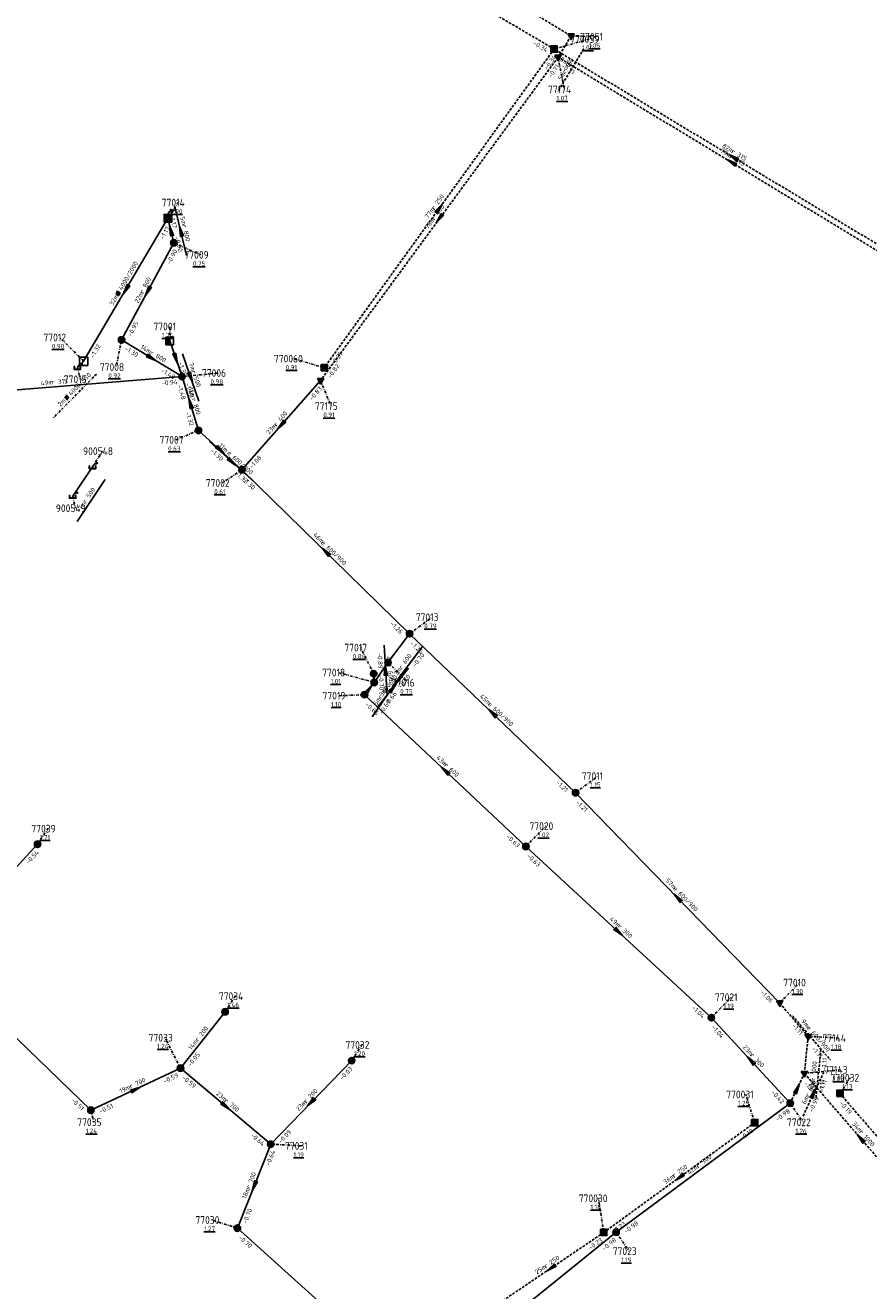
# Model space of a CAD drawing. Extents: x 188323 to 208361, y 565368 to 574910.
# Tile 251 of 256: x 202692 to 202856, y 573412 to 573659. Entities that reach past the tile are written whole.
import ezdxf

# ---------------------------------------------------------------- set-up
doc = ezdxf.new("R2010")
doc.units = 0
for name, pattern in [('BORDER', [1.75, 0.5, -0.25, 0.5, -0.25, 0, -0.25]), ('DASHDOT', [1, 0.5, -0.25, 0, -0.25]), ('DASHED', [0.75, 0.5, -0.25])]:
    doc.linetypes.add(name, pattern=pattern)
doc.layers.get('0').update_dxf_attribs({"linetype": 'CONTINUOUS'})
for name, color, linetype in [('RIO-AFM', 7, 'CONTINUOUS'), ('RIO-BOK', 7, 'CONTINUOUS'), ('RIO-DET', 7, 'CONTINUOUS'), ('RIO-KNP', 7, 'CONTINUOUS'), ('RIO-KNR', 7, 'CONTINUOUS'), ('RIO-LAG', 7, 'CONTINUOUS'), ('RIO-LAG_0B', 7, 'CONTINUOUS'), ('RIO-LAG_1B', 7, 'DASHED'), ('RIO-LAG_2B', 7, 'DASHED'), ('RIO-LAG_4', 7, 'BORDER'), ('RIO-LEN', 7, 'CONTINUOUS'), ('RIO-MVD', 1, 'CONTINUOUS'), ('RIO-VRB', 6, 'DASHDOT'), ('RIO-VRH', 7, 'CONTINUOUS')]:
    doc.layers.add(name, color=color, linetype=linetype)
doc.styles.add('RIO-TXT', font='isocp.shx')

# ---------------------------------------------------------------- blocks, each defined once
blk = doc.blocks.new('L_VHR')
blk.add_lwpolyline([(-0.5, 0), (0.5, 0), (-0.5, 0.15), (-0.5, -0.15), (0.5, 0)])
blk = doc.blocks.new('L_VKT')
blk.add_line((0.3, 0.95), (-0.3, -0.05))
blk.add_lwpolyline([(0.3, 0.15), (0.3, 0.75), (-0.3, 0.75), (-0.3, 0.15)], close=True)
blk = doc.blocks.new('K_RGM')
blk.add_lwpolyline([(-0.6, 0.6), (-0.6, -0.6), (0.6, -0.6), (0.6, 0.6)], close=True)
blk.add_solid([(-0.6, 0.6), (0, 0.6), (-0.6, -0.6), (0, -0.6)])
at = {"style": 'RIO-TXT', "flags": 1}
blk.add_attdef('KNOOPNAAM', (2, 2), '', height=1, dxfattribs=at)
blk = doc.blocks.new('K_IPG')
blk.add_circle((0, 0), 0.5)
for points in [[(0, 0), (-0.5, 0), (-0.433013, 0.25)], [(0, 0), (-0.433013, -0.25), (-0.5, 0)], [(0, 0), (-0.433013, 0.25), (-0.25, 0.433013)], [(0, 0), (-0.25, -0.433013), (-0.433013, -0.25)], [(0, 0), (-0.25, 0.433013), (0, 0.5)], [(0, 0), (0, -0.5), (-0.25, -0.433013)], [(0, 0), (0, 0.5), (0.25, 0.433013)], [(0, 0), (0.25, 0.433013), (0.433013, 0.25)], [(0, 0), (0.433013, 0.25), (0.5, 0)], [(0, 0), (0.5, 0), (0.433013, -0.25)], [(0, 0), (0.433013, -0.25), (0.25, -0.433013)], [(0, 0), (0.25, -0.433013), (0, -0.5)]]:
    blk.add_solid(points)
at = {"style": 'RIO-TXT', "flags": 1}
blk.add_attdef('KNOOPNAAM', (2, 2), '', height=1, dxfattribs=at)
blk = doc.blocks.new('K_IPR')
blk.add_lwpolyline([(-0.5, -0.5), (0.5, -0.5), (0.5, 0.5), (-0.5, 0.5)], close=True)
blk.add_solid([(-0.5, 0.5), (0.5, 0.5), (-0.5, -0.5), (0.5, -0.5)])
at = {"style": 'RIO-TXT', "flags": 1}
blk.add_attdef('KNOOPNAAM', (2, 2), '', height=1, dxfattribs=at)
blk = doc.blocks.new('K_IPD')
blk.add_lwpolyline([(-0.496027, 0.307994), (0.503973, 0.307994), (0.003973, -0.558031)], close=True)
blk.add_solid([(-0.496027, 0.307994), (0.503973, 0.307994), (0.003973, -0.558031)])
at = {"style": 'RIO-TXT', "flags": 1}
blk.add_attdef('KNOOPNAAM', (2, 2), '', height=1, dxfattribs=at)
blk = doc.blocks.new('K_DIV')
for p, q in [((-0.65, 0.65), (-0.65, -0.65)), ((0.65, 0.65), (-0.65, 0.65)), ((0.65, -0.65), (0.65, 0.65)), ((-0.65, -0.65), (0.65, -0.65))]:
    blk.add_line(p, q)
blk = doc.blocks.new('K_OVL')
for points in [[(0.6, 0.6), (-0.6, 0.6), (-0.6, -0.6), (0.6, -0.6)], [(1, 1.25), (0.474823, 0.983111), (0.413034, 1.369554)]]:
    blk.add_lwpolyline(points, close=True)
blk.add_arc((0.81571, 0.439293), 0.83139, 77.193131, 168.854604)
blk.add_solid([(-0.6, 0.6), (0.6, 0.6), (-0.6, -0.6), (0.6, -0.6)])
at = {"style": 'RIO-TXT', "flags": 1}
blk.add_attdef('KNOOPNAAM', (2, 2), '', height=1, dxfattribs=at)
blk = doc.blocks.new('K_UTB')
blk.add_lwpolyline([(0.5, 0.15), (0.5, -0.3), (-0.5, -0.3), (-0.5, 0.15), (-0.45, 0.15), (-0.45, -0.25), (0, -0.25), (0.45, -0.25), (0.45, 0.15)], close=True)
blk.add_lwpolyline([(0.85, 0.6), (0.55, 0.65), (0.614828, 0.459583), (0.850842, 0.598937)])
blk.add_arc((0.85, -0.25), 0.85, 90, 180)
at = {"style": 'RIO-TXT', "flags": 1}
blk.add_attdef('KNOOPNAAM', (2, 2), '', height=1, dxfattribs=at)
blk = doc.blocks.new('1181_06______77001___c177006_')
at = {"layer": 'RIO-LAG_0B'}
blk.add_line((0, 0), (3.191, -9.289), dxfattribs=at)
at = {"layer": 'RIO-VRH', "xscale": 2, "yscale": 2, "zscale": 2, "rotation": 288.9318}
blk.add_blockref('L_VHR', (1.5955, -4.6445), dxfattribs=at)
at = {"layer": 'RIO-AFM', "style": 'RIO-TXT'}
blk.add_text('r 500', height=0.9, rotation=288.9318, dxfattribs=at).set_placement((1.7175, -3.4603))
at = {"layer": 'RIO-BOK', "style": 'RIO-TXT'}
for s, p in [('-1.35', (-0.8692, -1.7787)), ('-1.48', (0.5348, -5.8653))]:
    blk.add_text(s, height=0.9, rotation=288.9318, dxfattribs=at).set_placement(p)
at = {"layer": 'RIO-LEN', "style": 'RIO-TXT'}
blk.add_text('7m', height=0.9, rotation=288.9318, dxfattribs=at).set_placement((1.1911, -1.9282))
blk = doc.blocks.new('1182_06______77002_____77007_')
at = {"layer": 'RIO-LAG_0B'}
blk.add_line((0, 0), (-8.882, 8.04), dxfattribs=at)
at = {"layer": 'RIO-VRH', "xscale": 2, "yscale": 2, "zscale": 2, "rotation": 317.8314}
blk.add_blockref('L_VHR', (-4.441, 4.02), dxfattribs=at)
at = {"layer": 'RIO-AFM', "style": 'RIO-TXT'}
blk.add_text('e 600/900', height=0.9, rotation=317.8314, dxfattribs=at).set_placement((-5.5061, 5.66))
at = {"layer": 'RIO-BOK', "style": 'RIO-TXT'}
for s, p in [('-1.30', (-8.7833, 6.0627)), ('-1.32', (-3.978, 1.7153))]:
    blk.add_text(s, height=0.9, rotation=317.8314, dxfattribs=at).set_placement(p)
at = {"layer": 'RIO-LEN', "style": 'RIO-TXT'}
blk.add_text('11m', height=0.9, rotation=317.8314, dxfattribs=at).set_placement((-7.1079, 7.1092))
blk = doc.blocks.new('1195_06______77009_____77014_')
at = {"layer": 'RIO-LAG_0B'}
blk.add_line((0, 0), (-2.292, 9.549), dxfattribs=at)
at = {"layer": 'RIO-VRH', "xscale": 2, "yscale": 2, "zscale": 2, "rotation": 103.4809}
blk.add_blockref('L_VHR', (-1.146, 4.7745), dxfattribs=at)
at = {"layer": 'RIO-AFM', "style": 'RIO-TXT'}
blk.add_text('r 800', height=0.9, rotation=283.4809, dxfattribs=at).set_placement((-0.9111, 5.9417))
at = {"layer": 'RIO-BOK', "style": 'RIO-TXT'}
for s, p in [('-1.17', (-3.3263, 7.8609)), ('-0.90', (-2.3171, 3.6604))]:
    blk.add_text(s, height=0.9, rotation=283.4809, dxfattribs=at).set_placement(p)
at = {"layer": 'RIO-LEN', "style": 'RIO-TXT'}
blk.add_text('5m', height=0.9, rotation=283.4809, dxfattribs=at).set_placement((-1.2895, 7.5169))
blk = doc.blocks.new('1196_06______77010_____77144_')
at = {"layer": 'RIO-LAG_2B'}
blk.add_line((0, 0), (7.435, -8.696), dxfattribs=at)
at = {"layer": 'RIO-AFM', "style": 'RIO-TXT'}
blk.add_text('e 600/900', height=0.9, rotation=310.5047, dxfattribs=at).set_placement((2.6941, -2.3811))
at = {"layer": 'RIO-BOK', "style": 'RIO-TXT'}
for p in [(-0.1542, -1.9737), (3.707, -6.4889)]:
    blk.add_text('-1.11', height=0.9, rotation=310.5047, dxfattribs=at).set_placement(p)
at = {"layer": 'RIO-LEN', "style": 'RIO-TXT'}
blk.add_text('9m', height=0.9, rotation=310.5047, dxfattribs=at).set_placement((1.6412, -1.1499))
blk = doc.blocks.new('1199_06______77012___c277015_')
at = {"layer": 'RIO-LAG_4'}
blk.add_line((0, 0), (-8.4, -8.544), dxfattribs=at)
at = {"layer": 'RIO-AFM', "xscale": 0.9, "yscale": 0.9, "zscale": 0.9, "rotation": 405.465}
blk.add_blockref('L_VKT', (-5.5044, -4.8834), dxfattribs=at)
at = {"layer": 'RIO-AFM', "style": 'RIO-TXT'}
blk.add_text('4000/550', height=0.9, rotation=405.465, dxfattribs=at).set_placement((-4.9367, -4.3056))
at = {"layer": 'RIO-LEN', "style": 'RIO-TXT'}
blk.add_text('2m', height=0.9, rotation=405.465, dxfattribs=at).set_placement((-7.0182, -6.4241))
blk = doc.blocks.new('1201_06______77013_____77016_')
at = {"layer": 'RIO-LAG_0B'}
blk.add_line((0, 0), (-5.891, -7.859), dxfattribs=at)
at = {"layer": 'RIO-AFM', "style": 'RIO-TXT'}
blk.add_text('r 600', height=0.9, rotation=413.1248, dxfattribs=at).set_placement((-3.9948, -4.4933))
at = {"layer": 'RIO-BOK', "style": 'RIO-TXT'}
blk.add_text('-0.70', height=0.9, rotation=413.1248, dxfattribs=at).set_placement((-1.3409, -4.1195))
at = {"layer": 'RIO-LEN', "style": 'RIO-TXT'}
blk.add_text('7m', height=0.9, rotation=413.1248, dxfattribs=at).set_placement((-4.966, -5.7899))
blk = doc.blocks.new('1204_06______77016_____77018_')
at = {"layer": 'RIO-LAG_0B'}
blk.add_line((0, 0), (-5.588, -8.077), dxfattribs=at)
at = {"layer": 'RIO-AFM', "style": 'RIO-TXT'}
blk.add_text('r 600', height=0.9, rotation=415.2993, dxfattribs=at).set_placement((-3.8209, -4.6418))
at = {"layer": 'RIO-BOK', "style": 'RIO-TXT'}
blk.add_text('-0.69', height=0.9, rotation=415.2993, dxfattribs=at).set_placement((-3.6404, -7.7218))
at = {"layer": 'RIO-LEN', "style": 'RIO-TXT'}
blk.add_text('5m', height=0.9, rotation=415.2993, dxfattribs=at).set_placement((-4.7421, -5.9743))
blk = doc.blocks.new('1205_06______77018_____77017_')
at = {"layer": 'RIO-LAG_0B'}
blk.add_line((0, 0), (-0.58, 9.803), dxfattribs=at)
at = {"layer": 'RIO-VRH', "xscale": 2, "yscale": 2, "zscale": 2, "rotation": 93.3752}
blk.add_blockref('L_VHR', (-0.29, 4.9015), dxfattribs=at)
at = {"layer": 'RIO-AFM', "style": 'RIO-TXT'}
blk.add_text('r 600', height=0.9, rotation=273.3752, dxfattribs=at).set_placement((0.1465, 6.0094))
at = {"layer": 'RIO-BOK', "style": 'RIO-TXT'}
for s, p in [('-0.89', (-1.8944, 8.3226)), ('-0.70', (-1.638, 4.0102))]:
    blk.add_text(s, height=0.9, rotation=273.3752, dxfattribs=at).set_placement(p)
at = {"layer": 'RIO-LEN', "style": 'RIO-TXT'}
blk.add_text('2m', height=0.9, rotation=273.3752, dxfattribs=at).set_placement((0.0503, 7.6265))
blk = doc.blocks.new('1206_06______77019_____77018_')
at = {"layer": 'RIO-LAG_0B'}
blk.add_line((0, 0), (6.095, 7.7), dxfattribs=at)
at = {"layer": 'RIO-VRH', "xscale": 2, "yscale": 2, "zscale": 2, "rotation": 51.6273}
blk.add_blockref('L_VHR', (3.0475, 3.85), dxfattribs=at)
at = {"layer": 'RIO-AFM', "style": 'RIO-TXT'}
blk.add_text('r 600', height=0.9, rotation=51.6273, dxfattribs=at).set_placement((1.9853, 3.3133))
at = {"layer": 'RIO-BOK', "style": 'RIO-TXT'}
for s, p in [('-0.70', (4.6479, 3.6156)), ('-0.66', (1.9665, 0.2285))]:
    blk.add_text(s, height=0.9, rotation=51.6273, dxfattribs=at).set_placement(p)
at = {"layer": 'RIO-LEN', "style": 'RIO-TXT'}
blk.add_text('3m', height=0.9, rotation=51.6273, dxfattribs=at).set_placement((0.9798, 2.0432))
blk = doc.blocks.new('1207_06______77022_____77143_')
at = {"layer": 'RIO-LAG_2B'}
blk.add_line((0, 0), (4.184, 8.884), dxfattribs=at)
at = {"layer": 'RIO-VRH', "xscale": 2, "yscale": 2, "zscale": 2, "rotation": 64.7735}
blk.add_blockref('L_VHR', (2.092, 4.442), dxfattribs=at)
at = {"layer": 'RIO-AFM', "style": 'RIO-TXT'}
blk.add_text('r 630', height=0.9, rotation=64.7735, dxfattribs=at).set_placement((1.1794, 3.6776))
at = {"layer": 'RIO-BOK', "style": 'RIO-TXT'}
for s, p in [('-1.11', (3.7033, 4.5771)), ('-0.99', (1.863, 0.6698))]:
    blk.add_text(s, height=0.9, rotation=64.7735, dxfattribs=at).set_placement(p)
at = {"layer": 'RIO-LEN', "style": 'RIO-TXT'}
blk.add_text('6m', height=0.9, rotation=64.7735, dxfattribs=at).set_placement((0.4891, 2.212))
blk = doc.blocks.new('1210_06______77051_____77174_')
at = {"layer": 'RIO-LAG_2B'}
blk.add_line((0, 0), (-5.068, -8.413), dxfattribs=at)
at = {"layer": 'RIO-AFM', "style": 'RIO-TXT'}
blk.add_text('r 160', height=0.9, rotation=418.9095, dxfattribs=at).set_placement((-3.5207, -4.8733))
at = {"layer": 'RIO-LEN', "style": 'RIO-TXT'}
blk.add_text('5m', height=0.9, rotation=418.9095, dxfattribs=at).set_placement((-4.3562, -6.2612))
blk = doc.blocks.new('1221_06______77144_____77143_')
at = {"layer": 'RIO-LAG_2B'}
blk.add_line((0, 0), (-0.983, -9.772), dxfattribs=at)
at = {"layer": 'RIO-AFM', "style": 'RIO-TXT'}
blk.add_text('r 1000', height=0.9, rotation=444.2339, dxfattribs=at).set_placement((-1.1256, -6.1793))
at = {"layer": 'RIO-BOK', "style": 'RIO-TXT'}
for p in [(0.9803, -4.2193), (0.5496, -8.5188)]:
    blk.add_text('-1.11', height=0.9, rotation=444.2339, dxfattribs=at).set_placement(p)
at = {"layer": 'RIO-LEN', "style": 'RIO-TXT'}
blk.add_text('7m', height=0.9, rotation=444.2339, dxfattribs=at).set_placement((-1.2871, -7.7912))
blk = doc.blocks.new('1314_90______900548____900549_')
at = {"layer": 'RIO-LAG'}
blk.add_line((0, 0), (-5.482, -8.15), dxfattribs=at)
at = {"layer": 'RIO-AFM', "style": 'RIO-TXT'}
blk.add_text('r 500', height=0.9, rotation=416.0521, dxfattribs=at).set_placement((-3.7599, -4.6915))
at = {"layer": 'RIO-LEN', "style": 'RIO-TXT'}
blk.add_text('7m', height=0.9, rotation=416.0521, dxfattribs=at).set_placement((-4.6636, -6.036))

msp = doc.modelspace()

# ---------------------------------------------------------------- linework, layer by layer
at = {"layer": 'RIO-LAG'}
for p, q in [((202719.648, 573621.504), (202703.184, 573593.6)), ((202704.928, 573572.992), (202701.056, 573567.232))]:
    msp.add_line(p, q, dxfattribs=at)
at = {"layer": 'RIO-LAG_0B'}
for p, q in [((202720.784, 573616.704), (202719.648, 573621.504)), ((202710.592, 573597.76), (202720.784, 573616.704)), ((202722.4, 573590.592), (202710.592, 573597.76)), ((202720, 573597.568), (202722.4, 573590.592)), ((202673.296, 573586.624), (202722.4, 573590.592)), ((202725.6, 573580.096), (202722.4, 573590.592)), ((202749.424, 573589.824), (202734.096, 573572.416)), ((202734.096, 573572.416), (202725.6, 573580.096)), ((202734.096, 573572.416), (202766.8, 573540.416)), ((202766.8, 573540.416), (202762.592, 573534.784)), ((202799.2, 573509.376), (202766.8, 573540.416)), ((202762.592, 573534.784), (202759.904, 573530.88)), ((202759.904, 573530.88), (202759.808, 573532.608)), ((202758, 573528.512), (202759.904, 573530.88)), ((202789.504, 573498.88), (202758, 573528.512)), ((202839.024, 573468.352), (202799.2, 573509.376)), ((202683.296, 573487.488), (202694.208, 573499.328)), ((202789.504, 573498.88), (202825.696, 573465.472)), ((202704.608, 573447.424), (202673.696, 573477.312)), ((202722.096, 573455.616), (202730.8, 573466.624)), ((202841.088, 573448.768), (202825.696, 573465.472)), ((202755.504, 573457.088), (202739.696, 573440.768)), ((202704.608, 573447.424), (202722.096, 573455.616)), ((202722.096, 573455.616), (202739.696, 573440.768)), ((202807.104, 573423.616), (202841.088, 573448.768)), ((202739.696, 573440.768), (202733.2, 573424.384)), ((202733.2, 573424.384), (202768.608, 573392.512)), ((202768.608, 573392.512), (202807.104, 573423.616))]:
    msp.add_line(p, q, dxfattribs=at)
at = {"layer": 'RIO-LAG_1B'}
for p, q in [((202795.008, 573654.528), (202756.992, 573676.928)), ((202795.008, 573654.528), (202750.144, 573592.32)), ((202864.928, 573612.288), (202795.008, 573654.528)), ((202850.784, 573450.688), (202877.376, 573419.84)), ((202834.16, 573444.992), (202804.704, 573423.552)), ((202804.704, 573423.552), (202784.064, 573409.6))]:
    msp.add_line(p, q, dxfattribs=at)
at = {"layer": 'RIO-LAG_2B'}
for p, q in [((202748.992, 573686.976), (202798.304, 573657.088)), ((202798.304, 573657.088), (202795.776, 573652.928)), ((202795.776, 573652.928), (202749.424, 573589.824)), ((202863.44, 573611.904), (202795.776, 573652.928)), ((202839.024, 573468.352), (202844.576, 573461.824)), ((202844.576, 573461.824), (202843.856, 573454.592)), ((202841.088, 573448.768), (202843.856, 573454.592)), ((202865.792, 573429.248), (202843.856, 573454.592))]:
    msp.add_line(p, q, dxfattribs=at)
at = {"layer": 'RIO-LAG_4'}
msp.add_line((202703.184, 573593.6), (202701.984, 573592.384), dxfattribs=at)
at = {"layer": 'RIO-VRB'}
for p, q in [((202798.3, 573657.1), (202803.2979, 573656.9186)), ((202795.01, 573654.56), (202801.9775, 573656.4887)), ((202795.78, 573652.92), (202797.0076, 573646.6523)), ((202719.64, 573621.5), (202721.6164, 573624.5558)), ((202720.79, 573616.7), (202726.0509, 573614.3622)), ((202720, 573597.6), (202719.9997, 573600.375)), ((202703.19, 573593.63), (202698.5353, 573598.2338)), ((202710.59, 573597.75), (202709.5378, 573592.4668)), ((202750.14, 573592.34), (202744.157, 573594.0931)), ((202701.98, 573592.4), (202702.5135, 573590.0716)), ((202722.4, 573590.6), (202729.475, 573591.3)), ((202749.42, 573589.85), (202751.4971, 573584.8411)), ((202725.6, 573580.1), (202721.2059, 573578.2609)), ((202704.93, 573572.98), (202706.9064, 573576.0358)), ((202734.1, 573572.4), (202730.2136, 573569.8363)), ((202701.06, 573567.23), (202701.5935, 573564.9016)), ((202766.8, 573540.4), (202771.1949, 573543.6377)), ((202759.8, 573532.6), (202757.2616, 573537.6945)), ((202762.6, 573534.8), (202766.5045, 573530.8459)), ((202759.9, 573530.9), (202752.9321, 573532.8265)), ((202758, 573528.5), (202753.0024, 573528.3171)), ((202799.2, 573509.4), (202803.5949, 573512.6377)), ((202694.2, 573499.3), (202696.1764, 573502.3558)), ((202789.5, 573498.9), (202793.3874, 573502.8624)), ((202839.02, 573468.35), (202842.9074, 573472.3124)), ((202730.8, 573466.6), (202732.7764, 573469.6558)), ((202825.7, 573465.5), (202829.5874, 573469.4624)), ((202844.58, 573461.84), (202850.5627, 573461.485)), ((202722.1, 573455.6), (202719.0614, 573461.5605)), ((202755.5, 573457.1), (202757.4764, 573460.1558)), ((202843.85, 573454.6), (202850.925, 573455.3)), ((202850.79, 573450.69), (202852.7664, 573453.7458)), ((202834.16, 573445), (202832.4233, 573450.4686)), ((202704.6, 573447.4), (202705.1335, 573445.0716)), ((202841.09, 573448.74), (202843.627, 573445.0447)), ((202739.7, 573440.8), (202745.6827, 573440.445)), ((202804.7, 573423.53), (202803.644, 573430.2125)), ((202733.2, 573424.4), (202728.2018, 573425.9798)), ((202807.1, 573423.6), (202809.637, 573419.9047))]:
    msp.add_line(p, q, dxfattribs=at)

# ---------------------------------------------------------------- block references
at = {"layer": 'RIO-AFM', "xscale": 0.9, "yscale": 0.9, "zscale": 0.9, "rotation": 419.4432}
msp.add_blockref('L_VKT', (202710.2898, 573606.6609), dxfattribs=at)
at = {"layer": 'RIO-DET'}
for name, p in [('1210_06______77051_____77174_', (202800.8, 573654.592)), ('1195_06______77009_____77014_', (202723.296, 573614.208)), ('1181_06______77001___c177006_', (202722.496, 573595.072)), ('1199_06______77012___c277015_', (202705.696, 573591.104)), ('1182_06______77002_____77007_', (202736.608, 573569.92)), ('1314_90______900548____900549_', (202707.424, 573570.496)), ('1205_06______77018_____77017_', (202762.4, 573528.384)), ('1201_06______77013_____77016_', (202769.296, 573537.92)), ('1206_06______77019_____77018_', (202760.496, 573526.016)), ('1204_06______77016_____77018_', (202765.104, 573532.288)), ('1196_06______77010_____77144_', (202841.52, 573465.856)), ('1221_06______77144_____77143_', (202847.072, 573459.328)), ('1207_06______77022_____77143_', (202843.584, 573446.272))]:
    msp.add_blockref(name, p, dxfattribs=at)
at = {"layer": 'RIO-KNP', "xscale": 1.25, "yscale": 1.25, "zscale": 1.25}
for name, p in [('K_IPD', (202798.304, 573657.088)), ('K_IPR', (202795.008, 573654.528)), ('K_IPD', (202795.776, 573652.928)), ('K_OVL', (202719.648, 573621.504)), ('K_IPG', (202720.784, 573616.704)), ('K_IPG', (202710.592, 573597.76)), ('K_RGM', (202720, 573597.568)), ('K_UTB', (202701.984, 573592.384)), ('K_DIV', (202703.184, 573593.6)), ('K_IPR', (202750.144, 573592.32)), ('K_IPG', (202722.4, 573590.592)), ('K_IPD', (202749.424, 573589.824)), ('K_IPG', (202725.6, 573580.096)), ('K_UTB', (202704.928, 573572.992)), ('K_IPG', (202734.096, 573572.416)), ('K_UTB', (202701.056, 573567.232)), ('K_IPG', (202766.8, 573540.416)), ('K_IPG', (202762.592, 573534.784)), ('K_IPG', (202759.808, 573532.608)), ('K_IPG', (202759.904, 573530.88)), ('K_IPG', (202758, 573528.512)), ('K_IPG', (202799.2, 573509.376)), ('K_IPG', (202694.208, 573499.328)), ('K_IPG', (202789.504, 573498.88)), ('K_IPG', (202730.8, 573466.624)), ('K_IPD', (202839.024, 573468.352)), ('K_IPG', (202825.696, 573465.472)), ('K_IPD', (202844.576, 573461.824)), ('K_IPG', (202755.504, 573457.088)), ('K_IPG', (202722.096, 573455.616)), ('K_IPD', (202843.856, 573454.592)), ('K_IPG', (202841.088, 573448.768)), ('K_IPR', (202850.784, 573450.688)), ('K_IPG', (202704.608, 573447.424)), ('K_IPR', (202834.16, 573444.992)), ('K_IPG', (202739.696, 573440.768)), ('K_IPG', (202733.2, 573424.384)), ('K_IPR', (202804.704, 573423.552)), ('K_IPG', (202807.104, 573423.616))]:
    msp.add_blockref(name, p, dxfattribs=at)
at = {"layer": 'RIO-VRH'}
for p, xscale, yscale, zscale, rotation in [((202829.61, 573632.425), 2, 2, 2, 148.7947), ((202829.97, 573633.415), 2, 2, 2, 148.8362), ((202772.575, 573623.45), 2, 2, 2, 414.1973), ((202772.6, 573621.385), 2, 2, 2, 233.6766), ((202720.215, 573619.1), 2, 2, 2, 103.4809), ((202711.415, 573607.565), 2, 2, 2, 239.4432), ((202715.69, 573607.225), 2, 2, 2, 241.702), ((202721.2, 573594.1), 2, 2, 2, 288.9318), ((202716.495, 573594.175), 2, 2, 2, 328.8116), ((202724, 573585.35), 2, 2, 2, 106.9566), ((202741.76, 573581.125), 2, 2, 2, 228.714), ((202729.85, 573576.25), 2, 2, 2, 317.8314), ((202750.45, 573556.4), 2, 2, 2, 495.6244), ((202759.85, 573531.75), 0.451, 0.451, 0.451, 93.3752), ((202758.95, 573529.7), 1.81, 1.81, 1.81, 51.6273), ((202783, 573524.9), 2, 2, 2, 136.2694), ((202773.75, 573513.7), 2, 2, 2, 136.7855), ((202819.11, 573488.875), 2, 2, 2, 134.1332), ((202807.6, 573482.2), 2, 2, 2, 317.3081), ((202833.395, 573457.12), 2, 2, 2, 132.5647), ((202713.35, 573451.5), 2, 2, 2, 25.1039), ((202842.47, 573451.67), 2, 2, 2, 64.7735), ((202747.6, 573448.95), 2, 2, 2, 225.8878), ((202730.9, 573448.2), 2, 2, 2, 319.9433), ((202854.825, 573441.92), 2, 2, 2, 130.8823), ((202819.43, 573434.265), 2, 2, 2, 216.0804), ((202736.45, 573432.6), 2, 2, 2, 248.3726), ((202794.38, 573416.57), 2, 2, 2, 213.993)]:
    msp.add_blockref('L_VHR', p, dxfattribs=dict(at, xscale=xscale, yscale=yscale, zscale=zscale, rotation=rotation))

# ---------------------------------------------------------------- texts
at = {"layer": 'RIO-AFM', "style": 'RIO-TXT'}
for s, rotation, p in [('r 315', 328.8362, (202829.5484, 573634.284)), ('r 315', 328.7947, (202829.1884, 573633.2937)), ('r 250', 414.1973, (202771.6761, 573623.099)), ('r 400', 413.6766, (202771.6975, 573621.0424)), ('4000/2000', 419.4432, (202710.7011, 573607.3587)), ('r 800', 61.702, (202714.8657, 573606.7485)), ('r 800', 328.8116, (202716.0625, 573595.0258)), ('r 315', 4.6569, (202697.0018, 573589.0326)), ('r 800', 286.9566, (202724.2448, 573586.2721)), ('r 400', 408.714, (202740.8443, 573580.8502)), ('e 600/900', 315.6244, (202749.4579, 573558.0891)), ('e 600/900', 316.2694, (202781.9887, 573526.5776)), ('r 600', 316.7855, (202773.5109, 573514.6289)), ('e 600/900', 314.1332, (202818.1648, 573490.5918)), ('r 300', 317.3081, (202807.3536, 573483.1282)), ('r 200', 51.654, (202725.5552, 573460.7747)), ('r 300', 312.5647, (202833.2202, 573458.0596)), ('r 700', 25.1039, (202712.404, 573451.6089)), ('r 700', 319.9433, (202730.6058, 573449.1095)), ('r 200', 405.8878, (202746.6719, 573448.7206)), ('r 1000', 310.8823, (202854.5036, 573443.0705)), ('r 500', 36.484, (202823.1461, 573436.0901)), ('r 700', 428.3726, (202735.6819, 573432.0328)), ('r 250', 396.0804, (202818.474, 573434.2007)), ('r 250', 393.993, (202793.4244, 573416.5375))]:
    msp.add_text(s, height=0.9, rotation=rotation, dxfattribs=at).set_placement(p)
at = {"layer": 'RIO-BOK', "style": 'RIO-TXT'}
for s, rotation, p in [('-0.34', 329.5428, (202790.779, 573655.4536)), ('-0.34', 414.1973, (202793.7101, 573650.4427)), ('-0.34', 328.8362, (202795.4844, 573652.6379)), ('-0.71', 413.6766, (202794.4419, 573648.8151)), ('-0.71', 328.7947, (202796.253, 573650.9976)), ('-1.17', 419.4432, (202718.7462, 573617.2667)), ('-0.90', 61.702, (202720.0791, 573612.4254)), ('-0.95', 61.702, (202712.4862, 573598.319)), ('-1.32', 419.4432, (202705.1068, 573594.1251)), ('-1.30', 328.8116, (202711.0636, 573595.8277)), ('-0.21', 414.1973, (202752.0941, 573592.6577)), ('-0.82', 413.6766, (202751.3769, 573590.1499)), ('-1.48', 328.8116, (202718.1707, 573591.5311)), ('-0.94', 4.6569, (202718.4263, 573588.8716)), ('-1.48', 286.9566, (202721.47, 573588.8523)), ('-0.83', 408.714, (202747.7579, 573585.8532)), ('-1.32', 286.9566, (202723.0697, 573583.6152)), ('-1.08', 408.714, (202736.0755, 573572.5295)), ('-1.30', 315.6244, (202734.1225, 573570.4204)), ('-1.26', 315.6244, (202762.9091, 573542.2858)), ('-1.26', 316.2694, (202766.8448, 573538.4208)), ('-0.66', 316.7855, (202758.0626, 573526.5212)), ('-1.21', 316.2694, (202795.2877, 573511.2414)), ('-1.21', 314.1332, (202799.171, 573507.4205)), ('-0.63', 316.7855, (202785.5708, 573500.7051)), ('-0.54', 47.2657, (202692.4456, 573495.3375)), ('-0.63', 317.3081, (202789.5807, 573496.9219)), ('-1.06', 314.1332, (202835.1848, 573470.3413)), ('-1.04', 317.3081, (202821.7569, 573467.2722)), ('-1.04', 312.5647, (202825.6168, 573463.522)), ('-0.05', 51.654, (202724.0664, 573455.8294)), ('-0.59', 25.1039, (202718.9804, 573452.5922)), ('-0.03', 405.8878, (202753.643, 573453.1897)), ('-0.59', 319.9433, (202722.2715, 573453.6277)), ('-1.11', 310.8823, (202843.7088, 573452.6253)), ('-0.51', 315.9467, (202700.697, 573449.2629)), ('-0.42', 312.5647, (202837.2948, 573450.8206)), ('-0.51', 25.1039, (202706.4616, 573446.7262)), ('-0.98', 36.484, (202838.6252, 573445.1757)), ('-0.19', 310.7528, (202850.6443, 573448.7156)), ('-0.64', 319.9433, (202735.6687, 573442.3764)), ('-0.09', 405.8878, (202741.6795, 573440.8319)), ('-0.19', 396.0804, (202831.6592, 573441.4705)), ('-0.64', 428.3726, (202739.483, 573436.4763)), ('-0.70', 428.3726, (202735.0168, 573425.1866)), ('-0.23', 396.0804, (202806.656, 573423.2243)), ('-0.98', 36.484, (202809.0579, 573423.3068)), ('-0.70', 317.9813, (202733.3039, 573422.423)), ('-0.23', 393.993, (202802.0765, 573420.088)), ('-0.98', 38.9271, (202804.7901, 573419.9344))]:
    msp.add_text(s, height=0.9, rotation=rotation, dxfattribs=at).set_placement(p)
at = {"layer": 'RIO-KNR', "style": 'RIO-TXT'}
for s, p in [('770059', (202798.1525, 573655.7387)), ('77051', (202800.1104, 573656.1686)), ('77174', (202793.8201, 573645.9023)), ('77014', (202718.4289, 573623.8058)), ('77009', (202722.8634, 573613.6122)), ('77001', (202716.8122, 573599.625)), ('77012', (202695.3478, 573597.4838)), ('77008', (202706.3503, 573591.7168)), ('770060', (202740.332, 573593.3431)), ('77015', (202699.326, 573589.3216)), ('77006', (202726.2875, 573590.55)), ('77175', (202748.3096, 573584.0911)), ('77007', (202718.0184, 573577.5109)), ('900548', (202703.0814, 573575.2858)), ('77002', (202727.0261, 573569.0863)), ('900549', (202697.7685, 573564.1516)), ('77013', (202768.0074, 573542.8877)), ('77017', (202754.0741, 573536.9445)), ('77018', (202749.7446, 573532.0765)), ('77016', (202763.317, 573530.0959)), ('77019', (202749.8149, 573527.5671)), ('77011', (202800.4074, 573511.8877)), ('77039', (202692.9889, 573501.6058)), ('77020', (202790.1999, 573502.1124)), ('77010', (202839.7199, 573471.5624)), ('77034', (202729.5889, 573468.9058)), ('77021', (202826.3999, 573468.7124)), ('77033', (202715.8739, 573460.8105)), ('77144', (202847.3752, 573460.735)), ('77032', (202754.2889, 573459.4058)), ('77143', (202847.7375, 573454.55)), ('770032', (202848.9414, 573452.9958)), ('770031', (202828.5983, 573449.7186)), ('77035', (202701.946, 573444.3216)), ('77022', (202840.4395, 573444.2947)), ('77031', (202742.4952, 573439.695)), ('770030', (202799.819, 573429.4625)), ('77030', (202725.0143, 573425.2298)), ('77023', (202806.4495, 573419.1547))]:
    msp.add_text(s, height=1.5, dxfattribs=at).set_placement(p)
at = {"layer": 'RIO-LEN', "style": 'RIO-TXT'}
for s, rotation, p in [('79m', 328.7947, (202827.3403, 573634.4117)), ('82m', 328.8362, (202827.6995, 573635.4007)), ('77m', 414.1973, (202770.4138, 573621.3463)), ('78m', 413.6766, (202770.4193, 573619.3012)), ('32m', 419.4432, (202708.9189, 573604.3348)), ('22m', 61.702, (202713.8419, 573604.8465)), ('14m', 328.8116, (202714.2141, 573596.1433)), ('49m', 4.6569, (202694.849, 573588.8572)), ('11m', 286.9566, (202723.6138, 573588.3378)), ('23m', 408.714, (202739.4203, 573579.2261)), ('46m', 315.6244, (202747.9131, 573559.5989)), ('45m', 316.2694, (202780.427, 573528.0699)), ('43m', 316.7855, (202771.9359, 573516.107)), ('57m', 314.1332, (202816.6599, 573492.1413)), ('49m', 317.3081, (202805.7652, 573484.5919)), ('14m', 51.654, (202724.2153, 573459.0805)), ('23m', 312.5647, (202831.7582, 573459.6496)), ('19m', 25.1039, (202710.4481, 573450.6924)), ('23m', 319.9433, (202728.9517, 573450.4987)), ('23m', 405.8878, (202745.1696, 573447.1687)), ('34m', 310.8823, (202853.089, 573444.7028)), ('36m', 396.0804, (202816.7292, 573432.9274)), ('42m', 36.484, (202821.4095, 573434.8056)), ('18m', 428.3726, (202734.8873, 573430.0243)), ('25m', 393.993, (202791.6344, 573415.3286))]:
    msp.add_text(s, height=0.9, rotation=rotation, dxfattribs=at).set_placement(p)
at = {"layer": 'RIO-MVD', "style": 'RIO-TXT'}
for s, p in [('%%U1.04', (202800.4475, 573654.3387)), ('%%U1.05', (202801.7679, 573654.7686)), ('%%U1.07', (202795.4776, 573644.5023)), ('%%U0.90', (202720.0864, 573622.4058)), ('%%U0.75', (202724.5209, 573612.2122)), ('%%U1.74', (202718.4697, 573598.225)), ('%%U0.90', (202697.0053, 573596.0838)), ('%%U0.91', (202742.627, 573591.9431)), ('%%U0.92', (202708.0078, 573590.3168)), ('%%U0.98', (202727.945, 573589.15)), ('%%U0.91', (202749.9671, 573582.6911)), ('%%U0.63', (202719.6759, 573576.1109)), ('%%U0.61', (202728.6836, 573567.6863)), ('%%U0.79', (202769.6649, 573541.4877)), ('%%U0.86', (202755.7316, 573535.5445)), ('%%U1.01', (202751.4021, 573530.6765)), ('%%U0.75', (202764.9745, 573528.6959)), ('%%U1.10', (202751.4724, 573526.1671)), ('%%U1.15', (202802.0649, 573510.4877)), ('%%U1.02', (202791.8574, 573500.7124)), ('%%U1.71', (202694.6464, 573500.2058)), ('%%U1.30', (202841.3774, 573470.1624)), ('%%U1.46', (202731.2464, 573467.5058)), ('%%U1.19', (202828.0574, 573467.3124)), ('%%U1.24', (202717.5314, 573459.4105)), ('%%U1.18', (202849.0327, 573459.335)), ('%%U1.20', (202755.9464, 573458.0058)), ('%%U1.09', (202849.395, 573453.15)), ('%%U1.13', (202851.2364, 573451.5958)), ('%%U1.25', (202830.8933, 573448.3186)), ('%%U1.24', (202703.6035, 573442.9216)), ('%%U1.26', (202842.097, 573442.8947)), ('%%U1.19', (202744.1527, 573438.295)), ('%%U1.18', (202802.114, 573428.0625)), ('%%U1.27', (202726.6718, 573423.8298)), ('%%U1.19', (202808.107, 573417.7547))]:
    msp.add_text(s, height=0.9, dxfattribs=at).set_placement(p)

doc.saveas('drawing.dxf')
